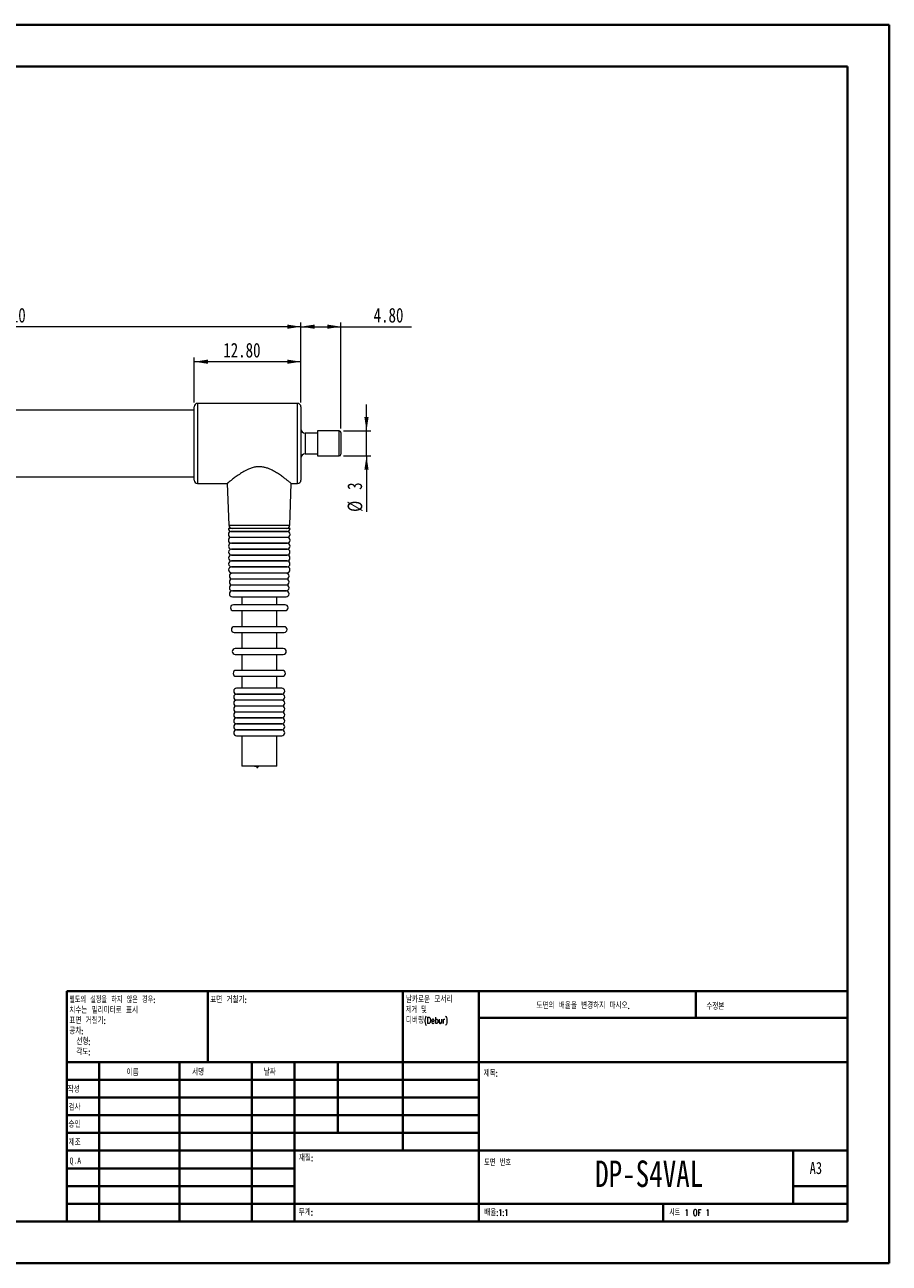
# Model space of a CAD drawing. Header units: millimetres. Extents: x 0 to 420, y 0 to 297.
# Tile 2 of 2: x 213 to 420, y 0 to 297. Entities that reach past the tile are written whole.
import ezdxf

# ---------------------------------------------------------------- set-up
doc = ezdxf.new("R2010")
doc.units = ezdxf.units.MM
doc.styles.add('SLDTEXTSTYLE0', font='TXT', dxfattribs={"width": 0.75})
doc.styles.add('SLDTEXTSTYLE1', font='TXT', dxfattribs={"width": 0.75, "bigfont": 'bigfont'})
doc.styles.add('SLDTEXTSTYLE2', font='TXT', dxfattribs={"width": 0.666667, "bigfont": 'bigfont'})
doc.styles.add('SLDTEXTSTYLE3', font='TXT', dxfattribs={"width": 0.7, "bigfont": 'bigfont'})
doc.styles.add('SLDTEXTSTYLE4', font='TXT', dxfattribs={"width": 0.6875, "bigfont": 'bigfont'})
doc.styles.add('SLDTEXTSTYLE5', font='TXT', dxfattribs={"width": 0.691176, "bigfont": 'bigfont'})
doc.dimstyles.new('SLDDIMSTYLE1', dxfattribs={"dimtxt": 3.5, "dimasz": 3.302, "dimexe": 0, "dimexo": 0.0625, "dimgap": 0.875, "dimtad": 1, "dimlfac": 0.5, "dimrnd": 1e-09, "dimzin": 4, "dimdsep": 46, "dimtxsty": 'SLDTEXTSTYLE0', "dimsah": 1, "dimcen": 0.09, "dimadec": 0, "dimazin": 1, "dimtfac": 1, "dimtofl": 0, "dimtmove": 0, "dimatfit": 3, "dimfxl": 0, "dimfrac": 2, "dimtolj": 1, "dimtzin": 12, "dimarcsym": 0})
doc.dimstyles.new('SLDDIMSTYLE2', dxfattribs={"dimtxt": 3.5, "dimasz": 3.302, "dimexe": 0, "dimexo": 0.0625, "dimgap": 0.875, "dimtad": 1, "dimlfac": 0.5, "dimrnd": 1e-09, "dimzin": 12, "dimdsep": 46, "dimtxsty": 'SLDTEXTSTYLE0', "dimsah": 1, "dimcen": 0.09, "dimadec": 0, "dimazin": 3, "dimtfac": 1, "dimtmove": 0, "dimatfit": 0, "dimfxl": 0, "dimfrac": 2, "dimtolj": 1, "dimtzin": 12, "dimarcsym": 0})

# ---------------------------------------------------------------- blocks, each defined once
blk = doc.blocks.new('SW_NOTE_0')
at = {"color": 0, "linetype": 'Continuous', "lineweight": 0, "char_height": 1.5, "attachment_point": 1}
for s, insert, style in [('날카로운 모서리', (0, 1.93), 'SLDTEXTSTYLE1'), ('제거 및', (0, -0.57), 'SLDTEXTSTYLE4'), ('디버링(Debur)', (0, -3.07), 'SLDTEXTSTYLE1')]:
    blk.add_mtext(s, dxfattribs=dict(at, insert=insert, style=style))
blk = doc.blocks.new('SW_NOTE_1')
at = {"color": 0, "linetype": 'Continuous', "lineweight": 0, "char_height": 1.5, "attachment_point": 1}
for s, insert, style in [('별도의 설정을 하지 않은 경우:', (0, 1.93), 'SLDTEXTSTYLE5'), ('표면 거칠기:', (0, -3.07), 'SLDTEXTSTYLE1'), ('치수는 밀리미터로 표시', (0, -0.57), 'SLDTEXTSTYLE1'), ('공차:', (0, -5.57), 'SLDTEXTSTYLE1'), ('선형:', (1.69, -8.07), 'SLDTEXTSTYLE1'), ('각도:', (1.69, -10.57), 'SLDTEXTSTYLE1')]:
    blk.add_mtext(s, dxfattribs=dict(at, insert=insert, style=style))
blk = doc.blocks.new('_D_1')
at = {"color": 7, "linetype": 'Continuous', "lineweight": 0}
for p, q in [((253.42, 206.61), (253.42, 217.41)), ((279.02, 206.61), (279.02, 217.41)), ((279.02, 216.41), (253.42, 216.41))]:
    blk.add_line(p, q, dxfattribs=at)
for points in [[(253.42, 216.41), (256.72, 215.91), (256.72, 216.92)], [(279.02, 216.41), (275.72, 216.92), (275.72, 215.91)]]:
    blk.add_solid(points, dxfattribs=at)
at = {"color": 7, "linetype": 'Continuous', "lineweight": 0, "insert": (260.4, 220.93), "char_height": 3.5, "attachment_point": 1, "style": 'SLDTEXTSTYLE0'}
blk.add_mtext('12.80', dxfattribs=at)
blk = doc.blocks.new('_D_2')
at = {"color": 7, "linetype": 'Continuous', "lineweight": 0}
for p, q in [((279.02, 206.61), (279.02, 225.81)), ((288.62, 200.41), (288.62, 225.81)), ((279.02, 224.81), (288.62, 224.81)), ((288.62, 224.81), (305.5, 224.81))]:
    blk.add_line(p, q, dxfattribs=at)
for points in [[(279.02, 224.81), (282.32, 224.3), (282.32, 225.32)], [(288.62, 224.81), (285.32, 225.32), (285.32, 224.3)]]:
    blk.add_solid(points, dxfattribs=at)
at = {"color": 7, "linetype": 'Continuous', "lineweight": 0, "insert": (296.45, 229.32), "char_height": 3.5, "attachment_point": 1, "style": 'SLDTEXTSTYLE0'}
blk.add_mtext('4.80', dxfattribs=at)
blk = doc.blocks.new('_D_4')
at = {"color": 7, "linetype": 'Continuous', "lineweight": 0}
for p, q in [((294.74, 199.81), (294.74, 206.16)), ((289.22, 199.81), (295.74, 199.81)), ((294.74, 193.81), (294.74, 199.81)), ((289.22, 193.81), (295.74, 193.81)), ((294.74, 193.81), (294.74, 180.4))]:
    blk.add_line(p, q, dxfattribs=at)
for points in [[(294.74, 199.81), (295.24, 203.12), (294.23, 203.12)], [(294.74, 193.81), (294.23, 190.51), (295.24, 190.51)]]:
    blk.add_solid(points, dxfattribs=at)
at = {"color": 7, "linetype": 'Continuous', "lineweight": 0, "char_height": 3.5, "attachment_point": 1, "rotation": 90, "style": 'SLDTEXTSTYLE0'}
for s, insert in [('3', (290.17, 185.67)), ('%%c', (290.22, 180.4))]:
    blk.add_mtext(s, dxfattribs=dict(at, insert=insert))
blk = doc.blocks.new('_D_5')
at = {"color": 7, "linetype": 'Continuous', "lineweight": 0}
for p, q in [((140.82, 202.81), (140.82, 225.81)), ((279.02, 206.61), (279.02, 225.81)), ((279.02, 224.81), (140.82, 224.81))]:
    blk.add_line(p, q, dxfattribs=at)
for points in [[(140.82, 224.81), (144.12, 224.3), (144.12, 225.32)], [(279.02, 224.81), (275.72, 225.32), (275.72, 224.3)]]:
    blk.add_solid(points, dxfattribs=at)
at = {"color": 7, "linetype": 'Continuous', "lineweight": 0, "insert": (204.1, 229.32), "char_height": 3.5, "attachment_point": 1, "style": 'SLDTEXTSTYLE0'}
blk.add_mtext('69.10', dxfattribs=at)

msp = doc.modelspace()

# ---------------------------------------------------------------- linework, layer by layer
at = {"color": 7, "linetype": 'Continuous', "lineweight": 40}
for p, q in [((0.079, 297.215), (420.079, 297.215)), ((420.079, 0.215), (420.079, 297.215)), ((25.079, 287.215), (410.079, 287.215)), ((410.079, 287.215), (410.079, 10.215)), ((222.879, 65.465), (410.079, 65.465)), ((222.879, 65.465), (222.879, 10.215)), ((256.679, 48.465), (256.679, 65.465)), ((303.479, 65.465), (303.479, 27.215)), ((321.679, 65.465), (321.679, 10.215)), ((373.679, 59.09), (373.679, 65.465)), ((410.079, 59.09), (321.679, 59.09)), ((410.079, 48.465), (222.879, 48.465)), ((230.679, 48.465), (230.679, 10.215)), ((249.87, 48.465), (249.87, 10.215)), ((267.278, 48.465), (267.278, 10.215)), ((277.479, 10.215), (277.479, 48.465)), ((287.879, 31.465), (287.879, 48.465)), ((321.679, 44.215), (222.879, 44.215)), ((321.679, 39.965), (222.879, 39.965)), ((321.679, 35.715), (222.879, 35.715)), ((321.679, 31.465), (222.879, 31.465)), ((277.479, 27.215), (222.879, 27.215)), ((277.479, 27.215), (410.079, 27.215)), ((397.079, 14.465), (397.079, 27.215)), ((277.479, 22.965), (222.879, 22.965)), ((277.479, 18.715), (222.879, 18.715)), ((410.079, 18.715), (397.079, 18.715)), ((222.879, 14.465), (410.079, 14.465)), ((365.879, 10.215), (365.879, 14.465)), ((25.079, 10.215), (410.079, 10.215)), ((0.079, 0.215), (420.079, 0.215))]:
    msp.add_line(p, q, dxfattribs=at)
at = {"color": 7, "linetype": 'Continuous', "lineweight": 15}
for p, q in [((253.42, 188.015), (253.42, 205.615)), ((278.22, 206.415), (254.22, 206.415)), ((279.02, 205.615), (279.02, 188.015)), ((253.42, 204.815), (157.82, 204.815)), ((283.02, 199.315), (280.02, 199.315)), ((288.22, 199.815), (283.02, 199.815)), ((283.02, 199.815), (283.02, 193.815)), ((288.62, 199.415), (288.62, 194.215)), ((280.02, 194.315), (283.02, 194.315)), ((283.02, 193.815), (288.22, 193.815)), ((157.82, 188.815), (253.42, 188.815)), ((254.22, 187.215), (261.362, 187.215)), ((261.355, 187.22), (261.706, 177.187)), ((276.335, 177.187), (276.686, 187.229)), ((276.666, 187.215), (278.22, 187.215)), ((276.42, 176.415), (261.62, 176.415)), ((262.32, 175.715), (275.72, 175.715)), ((275.714, 175.7), (262.327, 175.7)), ((262.327, 174.3), (275.714, 174.3)), ((275.707, 174.286), (262.334, 174.286)), ((262.334, 172.886), (275.707, 172.886)), ((275.701, 172.872), (262.34, 172.872)), ((262.34, 171.472), (275.701, 171.472)), ((275.694, 171.457), (262.347, 171.457)), ((262.347, 170.057), (275.694, 170.057)), ((275.687, 170.043), (262.353, 170.043)), ((264.82, 170.057), (264.82, 170.043)), ((273.22, 170.043), (273.22, 170.057)), ((262.353, 168.643), (275.687, 168.643)), ((275.681, 168.629), (262.36, 168.629)), ((262.36, 167.229), (275.681, 167.229)), ((275.674, 167.215), (262.367, 167.215)), ((264.82, 168.643), (264.82, 168.629)), ((264.82, 167.229), (264.82, 167.215)), ((273.22, 168.629), (273.22, 168.643)), ((273.22, 167.215), (273.22, 167.229)), ((262.367, 165.815), (275.674, 165.815)), ((275.47, 165.715), (262.57, 165.715)), ((262.57, 164.315), (275.47, 164.315)), ((275.47, 164.288), (262.57, 164.288)), ((264.82, 165.815), (264.82, 165.715)), ((264.82, 164.315), (264.82, 164.288)), ((273.22, 165.715), (273.22, 165.815)), ((273.22, 164.288), (273.22, 164.315)), ((262.57, 162.888), (275.47, 162.888)), ((275.47, 162.861), (262.57, 162.861)), ((262.57, 161.461), (275.47, 161.461)), ((275.47, 161.435), (262.57, 161.435)), ((264.82, 162.888), (264.82, 162.861)), ((264.82, 161.461), (264.82, 161.435)), ((273.22, 162.861), (273.22, 162.888)), ((273.22, 161.435), (273.22, 161.461)), ((262.57, 160.035), (275.47, 160.035)), ((275.22, 158.115), (262.82, 158.115)), ((264.82, 160.035), (264.82, 158.115)), ((273.22, 158.115), (273.22, 160.035)), ((262.82, 156.715), (275.22, 156.715)), ((264.82, 156.715), (264.82, 152.868)), ((273.22, 152.868), (273.22, 156.715)), ((275.007, 152.868), (263.034, 152.868)), ((263.034, 151.468), (275.007, 151.468)), ((264.82, 151.468), (264.82, 147.622)), ((273.22, 147.622), (273.22, 151.468)), ((274.794, 147.622), (263.247, 147.622)), ((263.247, 146.222), (274.794, 146.222)), ((264.82, 146.222), (264.82, 142.375)), ((273.22, 142.375), (273.22, 146.222)), ((274.58, 142.375), (263.46, 142.375)), ((263.46, 140.975), (274.58, 140.975)), ((264.82, 140.975), (264.82, 138.115)), ((273.22, 138.115), (273.22, 140.975)), ((274.44, 138.115), (263.6, 138.115)), ((263.6, 136.715), (274.44, 136.715)), ((274.44, 136.686), (263.6, 136.686)), ((264.82, 136.715), (264.82, 136.686)), ((273.22, 136.686), (273.22, 136.715)), ((263.6, 135.286), (274.44, 135.286)), ((274.44, 135.257), (263.6, 135.257)), ((263.6, 133.857), (274.44, 133.857)), ((274.44, 133.829), (263.6, 133.829)), ((264.82, 135.286), (264.82, 135.257)), ((264.82, 133.857), (264.82, 133.829)), ((273.22, 135.257), (273.22, 135.286)), ((273.22, 133.829), (273.22, 133.857)), ((263.6, 132.429), (274.44, 132.429)), ((274.44, 132.4), (263.6, 132.4)), ((263.6, 131), (274.44, 131)), ((274.44, 130.972), (263.6, 130.972)), ((264.82, 132.429), (264.82, 132.4)), ((264.82, 131), (264.82, 130.972)), ((273.22, 132.4), (273.22, 132.429)), ((273.22, 130.972), (273.22, 131)), ((263.6, 129.572), (274.44, 129.572)), ((274.44, 129.543), (263.6, 129.543)), ((263.6, 128.143), (274.44, 128.143)), ((274.44, 128.115), (263.6, 128.115)), ((264.82, 129.572), (264.82, 129.543)), ((264.82, 128.143), (264.82, 128.115)), ((273.22, 129.543), (273.22, 129.572)), ((273.22, 128.115), (273.22, 128.143)), ((263.6, 126.715), (274.44, 126.715)), ((264.82, 126.715), (264.82, 119.415)), ((273.22, 119.415), (273.22, 126.715)), ((273.22, 119.415), (264.82, 119.415)), ((267.889, 119.395), (267.889, 119.415)), ((267.889, 119.395), (267.975, 119.395)), ((267.975, 119.395), (267.975, 119.415)), ((267.975, 119.395), (268.44, 119.395)), ((268.44, 119.415), (268.44, 119.015)), ((268.68, 119.015), (268.44, 119.015)), ((268.68, 119.015), (268.68, 119.415)), ((268.806, 119.415), (268.806, 119.392)), ((268.825, 119.395), (268.83, 119.395)), ((268.831, 119.395), (268.831, 119.415)), ((268.862, 119.395), (268.862, 119.415)), ((268.862, 119.395), (268.912, 119.395)), ((268.867, 119.392), (268.867, 119.395)), ((268.912, 119.395), (268.912, 119.415)), ((268.912, 119.395), (268.927, 119.395)), ((268.927, 119.395), (268.927, 119.415)), ((268.927, 119.395), (268.927, 119.415)), ((268.927, 119.395), (268.927, 119.395))]:
    msp.add_line(p, q, dxfattribs=at)
at = {"color": 8, "linetype": 'Continuous', "lineweight": 15}
for p, q in [((254.22, 206.415), (254.22, 187.215)), ((278.22, 187.215), (278.22, 206.415)), ((280.02, 199.315), (280.02, 194.315)), ((288.22, 193.815), (288.22, 199.815)), ((261.706, 177.187), (269.02, 177.187)), ((269.02, 177.187), (276.335, 177.187))]:
    msp.add_line(p, q, dxfattribs=at)
at = {"color": 7, "linetype": 'Continuous', "lineweight": 15}
for centre, radius, start, end in [((254.22, 205.615), 0.8, 90, 180), ((278.22, 205.615), 0.8, 0, 90), ((280.02, 200.315), 1, 180, 270), ((288.22, 199.415), 0.4, 0, 90), ((280.02, 193.315), 1, 90, 180), ((288.22, 194.215), 0.4, 270, 0), ((254.22, 188.015), 0.8, 180, 270), ((278.22, 188.015), 0.8, 270, 0), ((262.32, 176.415), 0.7, 180, 270), ((262.327, 175), 0.7, 90, 270), ((262.505, 177.215), 0.8, 182, 270), ((275.535, 177.215), 0.8, 270, 358), ((275.714, 175), 0.7, 270, 90), ((275.72, 176.415), 0.7, 270, 0), ((262.334, 173.586), 0.7, 90, 270), ((262.34, 172.172), 0.7, 90, 270), ((275.701, 172.172), 0.7, 270, 90), ((275.707, 173.586), 0.7, 270, 90), ((262.347, 170.757), 0.7, 90, 270), ((262.353, 169.343), 0.7, 90, 270), ((275.687, 169.343), 0.7, 270, 90), ((275.694, 170.757), 0.7, 270, 90), ((262.36, 167.929), 0.7, 90, 270), ((262.367, 166.515), 0.7, 90, 270), ((275.674, 166.515), 0.7, 270, 90), ((275.681, 167.929), 0.7, 270, 90), ((262.57, 165.015), 0.7, 90, 270), ((262.57, 163.588), 0.7, 90, 270), ((275.47, 165.015), 0.7, 270, 90), ((275.47, 163.588), 0.7, 270, 90), ((262.57, 162.161), 0.7, 90, 270), ((262.57, 160.735), 0.7, 90, 270), ((275.47, 162.161), 0.7, 270, 90), ((275.47, 160.735), 0.7, 270, 90), ((262.82, 157.415), 0.7, 90, 270), ((275.22, 157.415), 0.7, 270, 90), ((263.034, 152.168), 0.7, 90, 270), ((275.007, 152.168), 0.7, 270, 90), ((263.247, 146.922), 0.7, 90, 270), ((274.794, 146.922), 0.7, 270, 90), ((263.46, 141.675), 0.7, 90, 270), ((274.58, 141.675), 0.7, 270, 90), ((263.6, 137.415), 0.7, 90, 270), ((263.6, 135.986), 0.7, 90, 270), ((274.44, 137.415), 0.7, 270, 90), ((274.44, 135.986), 0.7, 270, 90), ((263.6, 134.557), 0.7, 90, 270), ((263.6, 133.129), 0.7, 90, 270), ((274.44, 134.557), 0.7, 270, 90), ((274.44, 133.129), 0.7, 270, 90), ((263.6, 131.7), 0.7, 90, 270), ((263.6, 130.272), 0.7, 90, 270), ((274.44, 131.7), 0.7, 270, 90), ((274.44, 130.272), 0.7, 270, 90), ((263.6, 128.843), 0.7, 90, 270), ((263.6, 127.415), 0.7, 90, 270), ((274.44, 128.843), 0.7, 270, 90), ((274.44, 127.415), 0.7, 270, 90)]:
    msp.add_arc(centre, radius, start, end, dxfattribs=at)
msp.add_open_spline([(276.666, 187.23), (276.672, 187.226), (276.684, 187.215), (276.629, 187.261), (276.522, 187.348), (276.349, 187.489), (276.116, 187.676), (275.837, 187.899), (275.496, 188.165), (275.089, 188.475), (274.605, 188.835), (274.041, 189.235), (273.421, 189.644), (272.758, 190.053), (272.034, 190.447), (271.324, 190.753), (270.743, 190.962), (270.219, 191.103), (269.679, 191.189), (269.128, 191.236), (268.569, 191.218), (268.003, 191.134), (267.409, 190.999), (266.822, 190.798), (266.19, 190.525), (265.438, 190.147), (264.68, 189.688), (263.986, 189.223), (263.328, 188.759), (262.742, 188.318), (262.284, 187.962), (261.942, 187.69), (261.69, 187.487), (261.513, 187.344), (261.387, 187.241), (261.372, 187.228), (261.362, 187.22)], degree=3, knots=[0, 0, 0, 0, 0.0164753, 0.0385993, 0.0582998, 0.0983085, 0.1186405, 0.1397553, 0.1825153, 0.2041711, 0.2294304, 0.280557, 0.3064448, 0.3321616, 0.3842629, 0.4107594, 0.426522, 0.4584426, 0.4746675, 0.4904385, 0.5226605, 0.5391593, 0.5573098, 0.5942625, 0.6130459, 0.6415244, 0.6994497, 0.7289026, 0.758465, 0.8186003, 0.8493079, 0.8710836, 0.9152931, 0.9378044, 0.9595866, 1, 1, 1, 1], dxfattribs=at)

# ---------------------------------------------------------------- block references
at = {"color": 7, "linetype": 'Continuous', "lineweight": 0}
for name, p in [('SW_NOTE_1', (223.473, 62.202)), ('SW_NOTE_0', (304.188, 62.284))]:
    msp.add_blockref(name, p, dxfattribs=at)

# ---------------------------------------------------------------- texts
for s, insert, char_height, attachment_point, style in [('표면 거칠기:', (257.25, 64.134), 1.5, 1, 'SLDTEXTSTYLE1'), ('도면의 배율을 변경하지 마시오.', (335.493, 62.748), 1.5, 1, 'SLDTEXTSTYLE1'), ('수정본', (376.206, 62.55), 1.5, 1, 'SLDTEXTSTYLE1'), ('이름', (237.201, 46.716), 1.5, 1, 'SLDTEXTSTYLE1'), ('서명', (252.912, 46.777), 1.5, 1, 'SLDTEXTSTYLE1'), ('날짜', (270.094, 46.791), 1.5, 1, 'SLDTEXTSTYLE1'), ('제목:', (322.835, 46.493), 1.5, 1, 'SLDTEXTSTYLE1'), ('작성', (223.091, 42.644), 1.5, 1, 'SLDTEXTSTYLE1'), ('검사', (223.289, 38.369), 1.5, 1, 'SLDTEXTSTYLE1'), ('승인', (223.281, 34.279), 1.5, 1, 'SLDTEXTSTYLE1'), ('제조', (223.334, 29.948), 1.5, 1, 'SLDTEXTSTYLE1'), ('Q.A', (223.548, 25.564), 1.5, 1, 'SLDTEXTSTYLE0'), ('재질:', (278.525, 26.201), 1.5, 1, 'SLDTEXTSTYLE1'), ('도면 번호', (322.953, 25.083), 1.5, 1, 'SLDTEXTSTYLE3'), ('DP-S4VAL', (362.523, 24.847), 6.35, 2, 'SLDTEXTSTYLE0'), ('A3', (401, 24.515), 2.9104, 1, 'SLDTEXTSTYLE0'), ('무게:', (278.497, 13.164), 1.4986, 1, 'SLDTEXTSTYLE1'), ('배율:1:1', (322.953, 13.115), 1.5, 1, 'SLDTEXTSTYLE1'), ('시트 1 OF 1', (367.357, 13.115), 1.5, 1, 'SLDTEXTSTYLE2')]:
    msp.add_mtext(s, dxfattribs=dict(at, insert=insert, char_height=char_height, attachment_point=attachment_point, style=style))

# ---------------------------------------------------------------- dimensions: what is measured, and where the dimension line sits
for base, p2, picture, middle in [((140.82, 224.809), (140.82, 201.815), '_D_5', (209.92, 224.809)), ((288.62, 224.809), (288.62, 199.415), '_D_2', (300.977, 224.809)), ((253.42, 216.415), (253.42, 205.615), '_D_1', (266.22, 216.415))]:
    dim = msp.add_linear_dim(base=base, p1=(279.02, 205.615), p2=p2, dimstyle='SLDDIMSTYLE1', dxfattribs=at)
    dim.commit()
    dim.dimension.update_dxf_attribs({"geometry": picture, "text_midpoint": middle, "dimtype": 160})
dim = msp.add_linear_dim(base=(294.735, 199.815), p1=(288.22, 193.815), p2=(288.22, 199.815), angle=90, text='%%c<>', dimstyle='SLDDIMSTYLE2', dxfattribs=at)
dim.commit()
dim.dimension.update_dxf_attribs({"geometry": '_D_4', "text_midpoint": (294.735, 184.328), "dimtype": 160})

doc.saveas('drawing.dxf')
